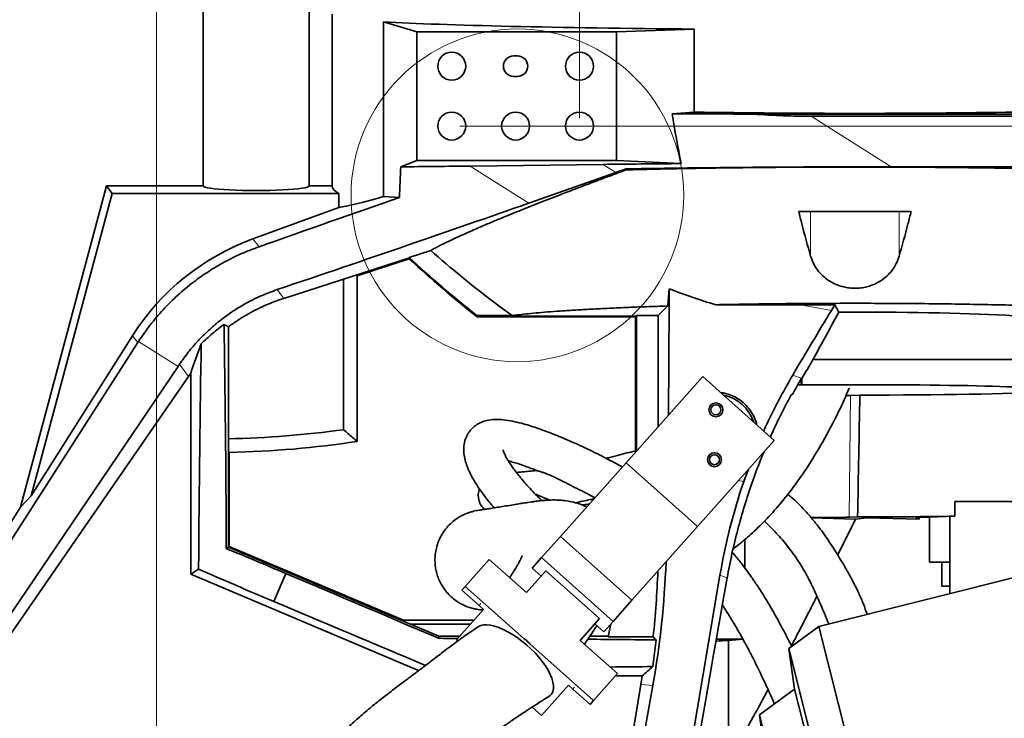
# Model space of a CAD drawing. Header units: millimetres. Extents: x 0 to 11920, y 0 to 8400.
# Tile 29 of 120: x 2690 to 3183, y 5412 to 5762. Entities that reach past the tile are written whole.
import ezdxf

# ---------------------------------------------------------------- set-up
doc = ezdxf.new("R2010")
doc.units = ezdxf.units.MM
doc.header["$LTSCALE"] = 20
doc.styles.add('SLDTEXTSTYLE0', font='TXT', dxfattribs={"width": 0.605})
doc.dimstyles.new('SLDDIMSTYLE1', dxfattribs={"dimtxt": 70, "dimasz": 70, "dimexe": 0, "dimexo": 0.0625, "dimgap": -17.5, "dimtad": 1, "dimdec": 1, "dimrnd": 1e-09, "dimzin": 12, "dimdsep": 46, "dimtxsty": 'SLDTEXTSTYLE0', "dimsah": 1, "dimcen": 0.09, "dimadec": 0, "dimazin": 3, "dimtfac": 1, "dimtmove": 0, "dimatfit": 0, "dimfxl": 1, "dimfrac": 2, "dimtolj": 1, "dimarcsym": 0})
doc.dimstyles.new('SLDDIMSTYLE7', dxfattribs={"dimtxt": 70, "dimasz": 70, "dimexe": 0, "dimexo": 0.0625, "dimgap": 17.5, "dimtad": 1, "dimdec": 1, "dimrnd": 1e-09, "dimzin": 12, "dimdsep": 46, "dimtxsty": 'SLDTEXTSTYLE0', "dimsah": 1, "dimcen": 0.09, "dimadec": 0, "dimazin": 3, "dimtfac": 1, "dimtofl": 0, "dimtmove": 0, "dimatfit": 3, "dimfxl": 1, "dimfrac": 2, "dimtolj": 1, "dimtzin": 12, "dimarcsym": 0})

# ---------------------------------------------------------------- blocks, each defined once
blk = doc.blocks.new('_D_22')
at = {"color": 7, "linetype": 'Continuous', "lineweight": 0}
for p, q in [((2758.05, 5217.64), (2758.05, 6191.72)), ((3108.05, 6097.64), (3108.05, 6191.72)), ((2758.05, 6161.72), (2462.4, 6161.72)), ((2758.05, 6161.72), (3108.05, 6161.72))]:
    blk.add_line(p, q, dxfattribs=at)
at = {"color": 7, "linetype": 'Continuous', "lineweight": 18}
for points in [[(2758.05, 6161.72), (2828.05, 6151.72), (2828.05, 6171.72)], [(3108.05, 6161.72), (3038.05, 6171.72), (3038.05, 6151.72)]]:
    blk.add_solid(points, dxfattribs=at)
at = {"color": 7, "linetype": 'Continuous', "lineweight": 18, "insert": (2462.4, 6251.96), "char_height": 70, "attachment_point": 1, "style": 'SLDTEXTSTYLE0'}
blk.add_mtext('350', dxfattribs=at)
blk = doc.blocks.new('_D_23')
at = {"color": 7, "linetype": 'Continuous', "lineweight": 0}
for p, q in [((2753.16, 6043.64), (2288.66, 6043.64)), ((2318.66, 5213.64), (2318.66, 6043.64)), ((2754.05, 5213.64), (2288.66, 5213.64))]:
    blk.add_line(p, q, dxfattribs=at)
at = {"color": 7, "linetype": 'Continuous', "lineweight": 18}
for points in [[(2318.66, 6043.64), (2308.66, 5973.64), (2328.66, 5973.64)], [(2318.66, 5213.64), (2328.66, 5283.64), (2308.66, 5283.64)]]:
    blk.add_solid(points, dxfattribs=at)
at = {"color": 7, "linetype": 'Continuous', "lineweight": 18, "insert": (2228.43, 5548.43), "char_height": 70, "attachment_point": 1, "rotation": 90, "style": 'SLDTEXTSTYLE0'}
blk.add_mtext('830', dxfattribs=at)
blk = doc.blocks.new('_D_31')
at = {"color": 7, "linetype": 'Continuous', "lineweight": 0}
for p, q in [((3467.39, 6043.64), (4537.73, 6043.64)), ((4507.73, 3672.64), (4507.73, 6043.64)), ((2972.47, 3672.64), (4537.73, 3672.64))]:
    blk.add_line(p, q, dxfattribs=at)
at = {"color": 7, "linetype": 'Continuous', "lineweight": 18}
for points in [[(4507.73, 6043.64), (4497.73, 5973.64), (4517.73, 5973.64)], [(4507.73, 3672.64), (4517.73, 3742.64), (4497.73, 3742.64)]]:
    blk.add_solid(points, dxfattribs=at)
at = {"color": 7, "linetype": 'Continuous', "lineweight": 18, "insert": (4417.5, 4751.19), "char_height": 70, "attachment_point": 1, "rotation": 90, "style": 'SLDTEXTSTYLE0'}
blk.add_mtext('2371', dxfattribs=at)
blk = doc.blocks.new('_D_32')
at = {"color": 7, "linetype": 'Continuous', "lineweight": 0}
for p, q in [((4331.41, 5708.24), (4331.41, 5828.24)), ((2910.05, 5708.24), (4361.41, 5708.24)), ((4331.41, 5213.64), (4331.41, 5708.24)), ((4202.49, 5316.56), (4202.49, 5605.31)), ((4202.49, 5605.31), (4309.92, 5605.31)), ((4309.92, 5605.31), (4309.92, 5316.56)), ((4309.92, 5316.56), (4202.49, 5316.56)), ((2762.05, 5213.64), (4361.41, 5213.64)), ((4331.41, 5213.64), (4331.41, 5093.64))]:
    blk.add_line(p, q, dxfattribs=at)
at = {"color": 7, "linetype": 'Continuous', "lineweight": 18}
for points in [[(4331.41, 5708.24), (4341.41, 5778.24), (4321.41, 5778.24)], [(4331.41, 5213.64), (4321.41, 5143.64), (4341.41, 5143.64)]]:
    blk.add_solid(points, dxfattribs=at)
at = {"color": 7, "linetype": 'Continuous', "lineweight": 18, "insert": (4219.69, 5340.62), "char_height": 70, "attachment_point": 1, "rotation": 90, "style": 'SLDTEXTSTYLE0'}
blk.add_mtext('494,6', dxfattribs=at)
blk = doc.blocks.new('_D_37')
at = {"color": 7, "linetype": 'Continuous', "lineweight": 0}
for p, q in [((3108.05, 6097.64), (3108.05, 6243.23)), ((3381.55, 5524.13), (3381.55, 6243.23)), ((3108.05, 6213.23), (3381.55, 6213.23)), ((3381.55, 6213.23), (3730.06, 6213.23))]:
    blk.add_line(p, q, dxfattribs=at)
at = {"color": 7, "linetype": 'Continuous', "lineweight": 18}
for points in [[(3108.05, 6213.23), (3178.05, 6203.23), (3178.05, 6223.23)], [(3381.55, 6213.23), (3311.55, 6223.23), (3311.55, 6203.23)]]:
    blk.add_solid(points, dxfattribs=at)
at = {"color": 7, "linetype": 'Continuous', "lineweight": 18, "insert": (3489.43, 6303.46), "char_height": 70, "attachment_point": 1, "style": 'SLDTEXTSTYLE0'}
blk.add_mtext('273,5', dxfattribs=at)
blk = doc.blocks.new('_D_44')
at = {"color": 7, "linetype": 'Continuous', "lineweight": 0}
for p, q in [((2753.89, 6445.12), (2753.89, 6552.55)), ((2753.89, 6552.55), (2962.43, 6552.55)), ((2962.43, 6552.55), (2962.43, 6445.12)), ((2970.05, 5712.24), (2970.05, 6453.64)), ((3108.05, 6097.64), (3108.05, 6453.64)), ((2962.43, 6445.12), (2753.89, 6445.12)), ((2970.05, 6423.64), (2719.13, 6423.64)), ((2970.05, 6423.64), (3108.05, 6423.64)), ((3108.05, 6423.64), (3228.05, 6423.64))]:
    blk.add_line(p, q, dxfattribs=at)
at = {"color": 7, "linetype": 'Continuous', "lineweight": 18}
for points in [[(2970.05, 6423.64), (2900.05, 6433.64), (2900.05, 6413.64)], [(3108.05, 6423.64), (3178.05, 6413.64), (3178.05, 6433.64)]]:
    blk.add_solid(points, dxfattribs=at)
at = {"color": 7, "linetype": 'Continuous', "lineweight": 18, "insert": (2777.95, 6535.36), "char_height": 70, "attachment_point": 1, "style": 'SLDTEXTSTYLE0'}
blk.add_mtext('138', dxfattribs=at)
blk = doc.blocks.new('_D_45')
at = {"color": 7, "linetype": 'Continuous', "lineweight": 0}
for p, q in [((3072.78, 6585.12), (3072.78, 6692.55)), ((3072.78, 6692.55), (3281.32, 6692.55)), ((3281.32, 6692.55), (3281.32, 6585.12)), ((3108.05, 6097.64), (3108.05, 6593.64)), ((3246.05, 5712.24), (3246.05, 6593.64)), ((3281.32, 6585.12), (3072.78, 6585.12)), ((3108.05, 6563.64), (2988.05, 6563.64)), ((3246.05, 6563.64), (3108.05, 6563.64)), ((3246.05, 6563.64), (3366.05, 6563.64))]:
    blk.add_line(p, q, dxfattribs=at)
at = {"color": 7, "linetype": 'Continuous', "lineweight": 18}
for points in [[(3108.05, 6563.64), (3038.05, 6573.64), (3038.05, 6553.64)], [(3246.05, 6563.64), (3316.05, 6553.64), (3316.05, 6573.64)]]:
    blk.add_solid(points, dxfattribs=at)
at = {"color": 7, "linetype": 'Continuous', "lineweight": 18, "insert": (3096.84, 6675.36), "char_height": 70, "attachment_point": 1, "style": 'SLDTEXTSTYLE0'}
blk.add_mtext('138', dxfattribs=at)

msp = doc.modelspace()

# ---------------------------------------------------------------- linework, layer by layer
at = {"color": 7, "linetype": 'Continuous', "lineweight": 35}
for p, q in [((2781.547743, 5773.435074), (2781.547743, 5678.235074)), ((2834.547743, 5678.235074), (2834.547743, 5773.435074)), ((2846.047743, 5764.235074), (2846.047743, 5678.235074)), ((2871.84458, 5760.384091), (2888.610299, 5755.366003)), ((2871.84458, 5672.924316), (2871.84458, 5760.384091)), ((2988.54878, 5755.366003), (2888.610299, 5755.366003)), ((2888.610299, 5755.366003), (2888.610299, 5691.06047)), ((2988.54878, 5755.366003), (3027.534674, 5756.823973)), ((2988.54878, 5691.06047), (2988.54878, 5755.366003)), ((3027.534674, 5756.823973), (3027.534674, 5715.266334)), ((2939.047743, 5743.335074), (2937.047743, 5743.335074)), ((2937.047743, 5733.135074), (2939.047743, 5733.135074)), ((3027.534674, 5715.266334), (3016.553599, 5714.444444)), ((3057.319853, 5714.235074), (3202.339234, 5714.235074)), ((3086.189174, 5713.155096), (3200.060025, 5713.155096)), ((2880.476973, 5687.814083), (2888.610299, 5691.06047)), ((2888.610299, 5691.06047), (2988.54878, 5691.06047)), ((2915.299674, 5688.220672), (2981.912222, 5689.043124)), ((2988.54878, 5691.06047), (3021.070568, 5689.438542)), ((2988.301562, 5684.997486), (2944.637103, 5669.644633)), ((2993.547285, 5686.304871), (2993.468302, 5686.80798)), ((3194.917043, 5687.84832), (3126.156558, 5687.84832)), ((2733.047743, 5678.235074), (2689.921432, 5517.285492)), ((2735.90087, 5674.516806), (2695.306216, 5523.015493)), ((2735.90087, 5674.516806), (2733.047743, 5678.235074)), ((2781.547743, 5678.235074), (2733.047743, 5678.235074)), ((2849.517764, 5674.516806), (2735.90087, 5674.516806)), ((2846.047743, 5678.235074), (2834.547743, 5678.235074)), ((2849.517764, 5667.431571), (2849.517764, 5674.516806)), ((2871.84458, 5672.924316), (2879.826198, 5672.439095)), ((2849.517764, 5667.431571), (2806.378938, 5651.730322)), ((3136.249371, 5665.526866), (3079.846114, 5665.526866)), ((2884.675344, 5642.431718), (2895.497849, 5645.915626)), ((2884.896194, 5642.227531), (2821.863025, 5621.936316)), ((2858.659627, 5633.304719), (2884.782927, 5641.714157)), ((2884.782927, 5641.714157), (2884.898256, 5642.235295)), ((2851.820412, 5556.173078), (2851.820412, 5631.579997)), ((2858.659627, 5633.304719), (2857.978326, 5633.562311)), ((2858.659627, 5633.304719), (2858.659627, 5550.245879)), ((3014.343107, 5618.121625), (3014.971507, 5626.739624)), ((3009.549178, 5613.327696), (3014.343107, 5618.121625)), ((3097.961331, 5618.755667), (3080.818558, 5618.753804)), ((3097.961331, 5618.755667), (3096.247034, 5615.89898)), ((3100.055158, 5615.05484), (3097.961331, 5618.755667)), ((2918.589594, 5613.327696), (2918.919251, 5613.065657)), ((2918.589594, 5613.327696), (2936.308434, 5613.327696)), ((2918.760926, 5612.611687), (2918.919445, 5613.065657)), ((2918.760926, 5612.611687), (2998.093773, 5612.611687)), ((2998.547743, 5613.065657), (2918.919251, 5613.065657)), ((2998.093773, 5612.611687), (2998.547743, 5613.065657)), ((2998.093773, 5612.611687), (2998.093773, 5545.414255)), ((2998.547743, 5613.327696), (3009.549178, 5613.327696)), ((2998.547743, 5613.327696), (2998.547743, 5545.406078)), ((3009.549178, 5613.327696), (3009.549178, 5557.766722)), ((2794.105275, 5607.663419), (2794.105275, 5497.294306)), ((2656.166569, 5455.685735), (2748.759581, 5599.854497)), ((2746.07306, 5603.192359), (2695.306216, 5523.015493)), ((3087.016112, 5591.235074), (3202.547743, 5591.235074)), ((2768.901905, 5587.88263), (2672.464297, 5445.366246)), ((2673.988594, 5437.891521), (2774.113494, 5582.817368)), ((2775.276636, 5584.463687), (2775.276636, 5483.725108)), ((3031.779103, 5582.743115), (2993.3991, 5539.62133)), ((3067.634294, 5550.830653), (3031.779103, 5582.743115)), ((3081.397569, 5581.735074), (3081.182311, 5581.735074)), ((3081.182311, 5578.701415), (3081.182311, 5581.735074)), ((3081.456409, 5581.8348), (3081.397569, 5581.735074)), ((3081.397569, 5578.609202), (3081.397569, 5581.735074)), ((3081.182311, 5578.701415), (3079.432357, 5578.674959)), ((3081.397569, 5578.609202), (3081.182311, 5578.701415)), ((3110.531889, 5573.486322), (3105.839288, 5573.310891)), ((3067.634294, 5550.830653), (3029.254292, 5507.708868)), ((2794.105275, 5545.425349), (2794.559245, 5544.752814)), ((2794.559245, 5497.595292), (2794.559245, 5544.752814)), ((2993.3991, 5539.62133), (2960.491052, 5502.64755)), ((3029.254292, 5507.708868), (2993.3991, 5539.62133)), ((3054.511794, 5536.086891), (3052.334148, 5530.208537)), ((2689.921432, 5517.285492), (2695.306216, 5523.015493)), ((2592.632187, 5363.635074), (2689.921432, 5517.285492)), ((3158.132534, 5520.235074), (3189.648069, 5520.235074)), ((3158.132534, 5520.235074), (3158.132534, 5512.818507)), ((3086.248303, 5511.954534), (3108.394017, 5511.374628)), ((3108.394017, 5511.374628), (3099.441641, 5493.405652)), ((3105.181763, 5512.328109), (3109.399309, 5512.48578)), ((3108.394017, 5511.374628), (3113.955275, 5511.98592)), ((3113.955275, 5511.98592), (3140.311121, 5511.427046)), ((3138.714007, 5511.824954), (3140.311121, 5511.427046)), ((3140.311121, 5511.427046), (3140.311121, 5512.172291)), ((3158.132534, 5512.818507), (3145.235285, 5512.40145)), ((3145.492529, 5512.409768), (3145.492529, 5489.735074)), ((3155.664768, 5474.104659), (3155.664768, 5512.738707)), ((3029.254292, 5507.708868), (2996.346244, 5470.735088)), ((3301.096719, 5510.634383), (3090.055332, 5457.624824)), ((2960.491052, 5502.64755), (2951.088753, 5492.083613)), ((2996.346244, 5470.735088), (2960.491052, 5502.64755)), ((3052.969532, 5486.802482), (3052.969532, 5501.273339)), ((2793.075052, 5496.611259), (2794.105275, 5497.294306)), ((2794.559245, 5497.595292), (2794.105275, 5497.294306)), ((2794.105275, 5497.294306), (2899.638158, 5452.692606)), ((2881.815242, 5460.71801), (2794.559245, 5497.595292)), ((2924.873124, 5491.207265), (2912.822077, 5477.667332)), ((2943.547703, 5474.586191), (2924.873124, 5491.207265)), ((2951.088753, 5492.083613), (2946.387603, 5486.801644)), ((2986.943945, 5460.171151), (2951.088753, 5492.083613)), ((2779.20753, 5486.331326), (2775.276636, 5483.725108)), ((2950.869502, 5482.812586), (2946.387603, 5486.801644)), ((3155.664768, 5489.735074), (3145.492529, 5489.735074)), ((3151.639969, 5489.735074), (3151.639969, 5477.735074)), ((2775.276636, 5483.725108), (2889.449599, 5435.471823)), ((2822.846285, 5484.162607), (2816.914696, 5470.127769)), ((2943.547703, 5474.586191), (2953.264977, 5485.504017)), ((2980.15637, 5461.569671), (2953.264977, 5485.504017)), ((3040.440277, 5483.26613), (3024.346214, 5388.094783)), ((2911.136228, 5475.7732), (2912.822077, 5477.667332)), ((2912.822077, 5477.667332), (2942.26492, 5451.462101)), ((3155.664768, 5477.735074), (3151.639969, 5477.735074)), ((2911.136228, 5475.7732), (2919.726535, 5468.127506)), ((2919.726535, 5468.127506), (2921.967484, 5466.132977)), ((2996.346244, 5470.735088), (2986.943945, 5460.171151)), ((2921.967484, 5466.132977), (2908.480695, 5450.979918)), ((2980.15637, 5461.569671), (2970.439097, 5450.651845)), ((2881.72325, 5460.26404), (2881.815242, 5460.71801)), ((2917.147961, 5460.71801), (2881.815242, 5460.71801)), ((2915.345275, 5458.692606), (2885.44145, 5458.692606)), ((2982.242795, 5454.889182), (2977.760896, 5458.87824)), ((2986.943945, 5460.171151), (2982.242795, 5454.889182)), ((2985.781751, 5458.86537), (2984.463653, 5452.430567)), ((2985.746362, 5458.692606), (2985.627984, 5458.692606)), ((3090.055332, 5457.624824), (3074.956996, 5446.614967)), ((3177.268929, 5110.410498), (3090.055332, 5457.624824)), ((2899.638158, 5452.692606), (2899.43064, 5451.668534)), ((2899.638158, 5452.692606), (2910.005051, 5452.692606)), ((2975.243688, 5452.692606), (2984.517329, 5452.692606)), ((2984.463653, 5452.430567), (3006.997318, 5452.430567)), ((2908.480695, 5450.979918), (2909.143341, 5450.390139)), ((2942.26492, 5451.462101), (2945.205782, 5448.844624)), ((2945.205782, 5448.844624), (2977.062628, 5420.490838)), ((2989.113676, 5434.030771), (2970.439097, 5450.651845)), ((3006.769914, 5437.508113), (3008.402385, 5450.869559)), ((3038.60085, 5451.235074), (3051.954794, 5451.235074)), ((3044.731162, 5450.658991), (3051.993489, 5451.166822)), ((3044.731162, 5390.069592), (3044.731162, 5450.658991)), ((3074.956996, 5446.614967), (3077.855297, 5426.250204)), ((3158.760006, 5112.978854), (3074.956996, 5446.614967)), ((2989.113676, 5434.030771), (2977.062628, 5420.490838)), ((2988.075177, 5432.863967), (3001.390737, 5432.863967)), ((2951.058735, 5413.08387), (2964.545524, 5428.236928)), ((2966.786474, 5426.242399), (2964.545524, 5428.236928)), ((3000.713466, 5428.555825), (2980.860643, 5306.146002)), ((3000.443398, 5392.517665), (3006.77403, 5428.067554)), ((2966.786474, 5426.242399), (2975.37678, 5418.596705)), ((3077.855297, 5426.250204), (3060.243206, 5413.407291)), ((3151.690968, 5132.296008), (3077.855297, 5426.250204)), ((2946.368738, 5417.258142), (2951.058735, 5413.08387)), ((2977.062628, 5420.490838), (2975.37678, 5418.596705)), ((3060.243206, 5413.407291), (3065.11363, 5379.185504)), ((3130.100453, 5135.291976), (3060.243206, 5413.407291))]:
    msp.add_line(p, q, dxfattribs=at)
at = {"color": 8, "linetype": 'Continuous', "lineweight": 18}
for p, q in [((3086.189174, 5713.155096), (3126.156558, 5687.84832)), ((2988.301562, 5684.997486), (2981.912222, 5689.043124)), ((2915.299674, 5688.220672), (2944.637103, 5669.644633)), ((3085.831449, 5643.15307), (3085.831449, 5665.526866)), ((3130.264037, 5643.15307), (3130.264037, 5665.526866)), ((2806.378938, 5651.730322), (2809.524442, 5647.822199)), ((2818.600537, 5626.328888), (2821.863025, 5621.936316)), ((3080.818558, 5618.753804), (3096.247034, 5615.89898)), ((2748.759581, 5599.854497), (2746.07306, 5603.192359)), ((2768.901905, 5587.88263), (2749.118154, 5600.409418)), ((2774.113494, 5582.817368), (2769.592859, 5588.903895)), ((3076.943399, 5583.543871), (3081.456409, 5581.8348)), ((3105.839288, 5573.310891), (3105.181763, 5512.328109)), ((3052.334148, 5530.208537), (3049.711724, 5530.69378)), ((3074.773894, 5523.508121), (3074.782968, 5524.34977)), ((3138.714007, 5511.824954), (3138.714007, 5511.989185)), ((3044.03701, 5481.904053), (3040.440277, 5483.26613)), ((2919.726535, 5468.127506), (2920.569459, 5469.074572)), ((2967.629398, 5427.189466), (2966.786474, 5426.242399)), ((3006.77403, 5428.067554), (3000.713466, 5428.555825))]:
    msp.add_line(p, q, dxfattribs=at)
at = {"color": 7, "linetype": 'Continuous', "lineweight": 35, "flags": 128}
msp.add_lwpolyline([(2954.872593, 5422.691042), (2955.278913, 5422.999323), (2956.111169, 5423.934403), (2956.675894, 5425.095834), (2956.96516, 5426.46731), (2956.974906, 5428.029581), (2956.704997, 5429.760715), (2956.15922, 5431.636411), (2955.345237, 5433.630338), (2954.274475, 5435.714505), (2952.961965, 5437.859657), (2951.426131, 5440.035678), (2949.688534, 5442.212024), (2947.773566, 5444.358142), (2945.708107, 5446.443906), (2943.521154, 5448.440036), (2941.243406, 5450.318512), (2938.906837, 5452.052963), (2936.544248, 5453.619041), (2934.188804, 5454.994762), (2931.873571, 5456.160815), (2929.63105, 5457.10083), (2927.49272, 5457.801611), (2925.488599, 5458.253322), (2923.64682, 5458.44962), (2921.993239, 5458.387751), (2920.551067, 5458.068583), (2919.34055, 5457.496596), (2919.233607, 5457.426235)], dxfattribs=at)
at = {"color": 7, "linetype": 'Continuous', "lineweight": 18}
msp.add_circle((2938.941873, 5673.54444), 83.330639, dxfattribs=at)
at = {"color": 7, "linetype": 'Continuous', "lineweight": 35}
for centre, radius in [((2906.047743, 5738.235074), 7), ((2970.047743, 5738.235074), 7), ((2906.047743, 5708.235074), 7), ((2938.047743, 5708.235074), 7), ((2970.047743, 5708.235074), 7), ((3038.41209, 5566.129763), 3.5), ((3038.41209, 5566.129763), 2.5), ((3037.683396, 5541.140385), 3.5), ((3037.683396, 5541.140385), 2.5)]:
    msp.add_circle(centre, radius, dxfattribs=at)
for centre, radius, start, end in [((2937.047743, 5738.235074), 5.1, 90, 270), ((2939.047743, 5738.235074), 5.1, 270, 90), ((3292.10445, 6082.887758), 600, 227.230665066, 231.499258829), ((3292.10445, 6082.887758), 600.45397, 227.284695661, 231.55458551), ((3038.047743, 5553.635074), 20.262039, 18.48910979, 78.17033236), ((2783.047743, 6055.835074), 504.372669, 271.25621532, 277.83685804), ((2783.047743, 6055.835074), 511.211885, 271.29029909, 278.50566132)]:
    msp.add_arc(centre, radius, start, end, dxfattribs=at)
for centre, major_axis, ratio, start_param, end_param in [((3108.047743, 5763.352709), (262, 0), 0.0261859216, 3.5890762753, 4.4000326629), ((3111.255804, 5697.283264), (-45.848029, 175.494907), 0.4937278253, 1.3453816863, 1.4868660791), ((3072.958559, 5721.532532), (261.956732, -0.324808), 0.0279813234, 4.4954024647, 4.6526885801), ((3108.047743, 5728.332766), (262, 0), 0.0524077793, 4.4000326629, 5.0247452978), ((2770.419682, 5913.095817), (407.638889, -167.02207), 0.2696226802, 5.5971883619, 5.7011726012), ((3130.748415, 5684.940822), (261.814196, -0.144228), 0.0186650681, 2.0030565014, 2.1754639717), ((2914.531062, 5398.975991), (-1.85069, 533.205909), 0.0737545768, 0.9980811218, 1.0320205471), ((2436.897627, 5701.406644), (841.545631, -0.463591), 0.0186650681, 5.2675845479, 5.3170566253), ((3089.449572, 5711.090658), (173.668179, 55.64717), 0.0402101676, 2.1434228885, 2.1795572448), ((3137.744137, 5680.511231), (261.956732, -0.324808), 0.0279813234, 1.6150801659, 2.1541080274), ((2808.047743, 5678.235074), (26.5, 0), 0.0874886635, 3.1415926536, 6.2831853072), ((3108.047743, 5678.235074), (262, 0), 0.0874886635, 3.1415926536, 3.3045263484), ((2642.403794, 5571.283081), (534.378305, 194.140823), 0.0276329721, 1.1003937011, 1.2426993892), ((2619.5185, 5585.773722), (558.219148, 178.865904), 0.0402101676, 5.064140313, 5.3211498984), ((3108.047743, 5763.108169), (261.981275, 95.469791), 0.032810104, 3.2925704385, 3.5771203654), ((2847.493235, 5538.91553), (-75.291461, 93.5457), 0.9993200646, 5.9547597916, 6.6116108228), ((2997.157796, 5638.17223), (-0.170354, 345.787249), 0.0515283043, 4.4944979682, 4.6792950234), ((3198.393833, 5600.936314), (1871.151044, -0.917114), 0.0095102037, 1.6336782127, 1.6564508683), ((3117.08322, 5615.981707), (187.285421, 311.058385), 0.0490669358, 1.6005963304, 1.7047568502), ((3108.047743, 5609.370079), (108.673785, 0), 0.0524523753, 6.2419460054, 7.9275946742), ((2948.847429, 5399.261948), (254.772391, -234.19938), 0.2081387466, 2.3990423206, 2.4094437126), ((2787.449487, 5421.561649), (0.278081, 282.892345), 0.0203545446, 4.9809177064, 5.4361596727), ((2850.179544, 5535.577932), (120.303864, 0.759774), 0.9934081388, 2.5618694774, 2.5673867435), ((2823.063192, 5568.616267), (34.270451, 107.15365), 0.4474954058, 1.4269983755, 1.5660206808), ((2784.710036, 5415.079787), (0.278081, 282.892345), 0.0203545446, 0.8623502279, 1.316206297), ((3108.047743, 5616.862893), (94.404655, 157.547574), 0.0269376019, 1.7503080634, 1.8111137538), ((2702.817716, 5533.029851), (256.031835, 370.506005), 0.0523654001, 4.897056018, 4.8998418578), ((2853.154619, 5528.101548), (-57.32831, 77.186118), 0.9984718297, 0.3059332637, 0.326927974), ((3331.658898, 5430.032756), (50.746037, 295.990291), 0.9714239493, 1.2057951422, 1.2175746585), ((3331.658898, 5430.032756), (50.746037, 295.990291), 0.9714239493, 1.2175746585, 1.2360439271), ((3108.047743, 5576.235074), (94.5, 0), 0.0261859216, 0, 1.8566873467), ((3108.047743, 5576.235074), (105, 0), 0.0261859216, 4.7360497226, 5.8421254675), ((3176.923812, 5488.630717), (446.098575, 137.551062), 0.2404062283, 1.7226395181, 1.7240840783), ((3089.456248, 5573.61118), (20.001163, 0.000087), 0.0261785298, 5.4959542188, 5.6722369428), ((3108.047743, 1429.291723), (86.027039, 6992.460502), 0.0086096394, 0.9365372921, 0.9473256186), ((3335.812683, 5428.459723), (-161.074608, 256.699982), 0.9841060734, 0.6736038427, 0.8349280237), ((3088.798722, 5512.628398), (20.001163, 0.000087), 0.0261785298, 4.5766573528, 5.6722369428), ((3108.047743, 5515.235074), (105, 0), 0.0261859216, 4.7252613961, 5.209624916), ((3168.549664, 5511.90707), (30, 0), 0.0261859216, 2.4609142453, 3.2463124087), ((2813.02359, 5482.072994), (101.322524, -42.822263), 0.0524077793, 1.4958685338, 1.7910689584), ((2811.567847, 5478.628534), (101.322524, -42.822263), 0.0524077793, 4.4095428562, 4.7873167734), ((2561.796359, 5500.121994), (373.326347, 258.733879), 0.9844228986, 5.508757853, 5.6470552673), ((2827.368039, 5439.597054), (690.835389, -291.969973), 0.0524077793, 1.4884653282, 1.5994857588), ((2558.931622, 5500.352792), (449.166203, -36.1872), 0.9986206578, 6.2569923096, 6.3302069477), ((3108.047743, 5803.86657), (104.86083, 568.261586), 0.0095102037, 2.1748929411, 2.6124076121), ((2852.026853, 5497.942715), (690.835389, -291.969973), 0.0524077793, 4.6836995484, 4.793800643), ((2815.914166, 5412.495839), (814.401034, 0.803622), 0.0482533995, 1.4561282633, 1.4680185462), ((2506.810222, 5504.551968), (646.563005, -428.157266), 0.366747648, 0.9551155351, 0.9583237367), ((2815.914166, 5412.495839), (814.401034, 0.803622), 0.0482533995, 1.3321352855, 1.3751109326), ((3108.047743, 5444.801807), (105, 0), 0.0699268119, 2.2180716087, 2.2955821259), ((2842.684813, 5475.838346), (814.401034, 0.803622), 0.0482533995, 4.8885552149, 4.9152095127), ((2618.575566, 5495.547561), (598.408928, 343.123853), 0.3943884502, 5.1637976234, 5.1750683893), ((2555.891971, 5500.597683), (449.166203, -36.1872), 0.9986206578, 6.202904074, 6.2125952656)]:
    msp.add_ellipse(centre, major_axis=major_axis, ratio=ratio, start_param=start_param, end_param=end_param, dxfattribs=at)
for points, knots in [([(2895.497849, 5645.915626), (2896.414328, 5646.419289), (2898.247289, 5647.426616), (2901.560701, 5649.111155), (2905.284126, 5650.92087), (2910.018403, 5653.129501), (2915.964307, 5655.794182), (2923.35087, 5658.979332), (2931.593013, 5662.421767), (2940.694097, 5666.119065), (2950.637873, 5670.062919), (2960.144885, 5673.754922), (2968.938214, 5677.116137), (2976.830088, 5680.096927), (2985.006917, 5683.153772), (2990.700494, 5685.254504), (2993.547285, 5686.304871)], [0, 0, 0, 0, 0.06027558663, 0.12055131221, 0.1812253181, 0.24189947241, 0.32732367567, 0.41281645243, 0.49824264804, 0.58618501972, 0.67419942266, 0.76214369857, 0.82143703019, 0.880730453, 0.94036518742, 1, 1, 1, 1]), ([(2993.547285, 5686.304871), (2996.547971, 5686.38162), (3002.55399, 5686.535237), (3011.790439, 5686.742312), (3021.188225, 5686.931998), (3030.802114, 5687.103079), (3040.60631, 5687.255073), (3050.600151, 5687.387276), (3060.715672, 5687.498508), (3070.992973, 5687.58888), (3081.406044, 5687.657599), (3091.950968, 5687.704066), (3102.554273, 5687.727621), (3113.262437, 5687.728013), (3124.04502, 5687.704593), (3134.895762, 5687.656714), (3145.730577, 5687.584375), (3156.142897, 5687.490898), (3166.108747, 5687.37951), (3175.628756, 5687.252494), (3185.080965, 5687.10733), (3191.29336, 5686.994324), (3194.401884, 5686.937779)], [0, 0, 0, 0, 0.0484360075, 0.0969470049, 0.1456854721, 0.1945003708, 0.2441881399, 0.2939569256, 0.3439715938, 0.3940689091, 0.4450696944, 0.4961581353, 0.5475127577, 0.5989568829, 0.6514274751, 0.7039935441, 0.7568497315, 0.8098035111, 0.8571757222, 0.9046181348, 0.9522733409, 1, 1, 1, 1]), ([(3085.831449, 5643.15307), (3084.361794, 5648.459069), (3082.332953, 5655.783936), (3080.383437, 5663.421744), (3079.846114, 5665.526866)], [0, 0, 0, 0, 0.7243814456, 1, 1, 1, 1]), ([(3136.249371, 5665.526866), (3135.712049, 5663.421744), (3133.762533, 5655.783936), (3131.733692, 5648.459069), (3130.264037, 5643.15307)], [0, 0, 0, 0, 0.2756185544, 1, 1, 1, 1]), ([(2749.118154, 5600.409418), (2751.022574, 5603.185378), (2754.831485, 5608.737399), (2761.444627, 5616.448024), (2768.68918, 5623.641235), (2776.343136, 5630.010155), (2784.204827, 5635.53464), (2792.248226, 5640.287844), (2800.67264, 5644.472719), (2806.57383, 5646.705701), (2809.524442, 5647.822199)], [0, 0, 0, 0, 0.1274254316, 0.2548555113, 0.3861416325, 0.5174332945, 0.6366863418, 0.7559423, 0.8779704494, 1, 1, 1, 1]), ([(2895.497849, 5645.915626), (2900.638064, 5641.488049), (2910.925739, 5632.626656), (2924.63188, 5621.871374), (2933.211343, 5615.593823), (2936.308434, 5613.327696)], [0, 0, 0, 0, 0.3895410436, 0.7796310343, 1, 1, 1, 1]), ([(3130.264037, 5643.15307), (3129.821717, 5641.864171), (3128.92669, 5639.256106), (3126.721508, 5635.876453), (3124.068271, 5633.014777), (3121.338772, 5630.891254), (3118.378095, 5629.226166), (3115.517499, 5628.091644), (3112.563568, 5627.342248), (3109.667283, 5626.969852), (3106.690141, 5626.953393), (3103.815687, 5627.291691), (3101.078615, 5627.950051), (3098.267479, 5628.975639), (3095.421959, 5630.46493), (3092.434567, 5632.638363), (3089.737992, 5635.409948), (3087.29323, 5638.992789), (3086.352926, 5641.668928), (3085.831449, 5643.15307)], [0, 0, 0, 0, 0.0824833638, 0.1669036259, 0.2295658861, 0.293696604, 0.3427578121, 0.3930833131, 0.4346244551, 0.4773263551, 0.518896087, 0.5617820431, 0.6018393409, 0.6428471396, 0.6978572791, 0.7544511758, 0.8286653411, 0.9049806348, 1, 1, 1, 1]), ([(2818.600537, 5626.328888), (2816.04148, 5625.395152), (2810.923332, 5623.527668), (2803.518803, 5619.873597), (2796.365023, 5615.592888), (2789.854314, 5610.864344), (2784.028746, 5605.86737), (2778.823692, 5600.661644), (2773.945853, 5595.038706), (2771.04385, 5590.948822), (2769.592859, 5588.903895)], [0, 0, 0, 0, 0.1307469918, 0.2614956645, 0.3960241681, 0.5305519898, 0.6465737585, 0.7625942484, 0.8812980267, 1, 1, 1, 1]), ([(3014.971507, 5626.739624), (3018.817322, 5625.282643), (3026.515952, 5622.366027), (3034.386828, 5619.952449), (3038.325845, 5618.744563)], [0, 0, 0, 0, 0.4995452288, 1, 1, 1, 1]), ([(2794.105275, 5607.663419), (2795.560612, 5608.707397), (2798.47588, 5610.798648), (2803.060813, 5613.616518), (2807.788905, 5616.194938), (2812.51406, 5618.425054), (2817.205662, 5620.360476), (2820.309212, 5621.410576), (2821.863025, 5621.936316)], [0, 0, 0, 0, 0.1713592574, 0.3432595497, 0.5146187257, 0.6865194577, 0.8430539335, 1, 1, 1, 1]), ([(3038.325845, 5618.744563), (3038.398377, 5618.746112), (3042.752921, 5618.839152), (3051.529552, 5619.006198), (3065.004459, 5619.20442), (3078.838516, 5619.349246), (3093.320698, 5619.441163), (3108.271236, 5619.472604), (3123.739424, 5619.438116), (3139.244854, 5619.334181), (3154.524125, 5619.161651), (3169.325255, 5618.924354), (3183.699348, 5618.623884), (3197.672473, 5618.257542), (3209.077479, 5617.891089), (3218.062389, 5617.559992), (3222.547388, 5617.373167), (3224.792322, 5617.279653)], [0, 0, 0, 0, 0.0011877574, 0.0713080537, 0.1414283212, 0.2132049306, 0.2849815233, 0.3623829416, 0.43978436, 0.5194356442, 0.5990869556, 0.6764707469, 0.753854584, 0.8334832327, 0.9131119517, 0.956508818, 1, 1, 1, 1]), ([(2936.308434, 5613.327696), (2937.052303, 5613.424107), (2939.146493, 5613.69553), (2943.053202, 5614.131965), (2948.181308, 5614.630988), (2953.926271, 5615.118582), (2960.284542, 5615.59242), (2967.250092, 5616.050169), (2975.033837, 5616.502714), (2983.680386, 5616.944791), (2993.29171, 5617.372626), (3003.475283, 5617.770242), (3010.7205, 5618.004497), (3014.343107, 5618.121625)], [0, 0, 0, 0, 0.0486312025, 0.1369099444, 0.2252643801, 0.3135430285, 0.4046988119, 0.4959380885, 0.5870937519, 0.689346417, 0.7915990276, 0.8957995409, 1, 1, 1, 1]), ([(3087.016112, 5591.235074), (3089.14496, 5595.141095), (3093.404597, 5602.956697), (3097.837632, 5611.020902), (3100.055158, 5615.05484)], [0, 0, 0, 0, 0.4997723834, 1, 1, 1, 1]), ([(2791.948295, 5608.892907), (2789.966224, 5607.40127), (2785.989861, 5604.408801), (2782.345944, 5600.906042), (2780.518387, 5599.14928)], [0, 0, 0, 0, 0.4984634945, 1, 1, 1, 1]), ([(3076.943399, 5583.543871), (3074.513107, 5579.277707), (3069.641871, 5570.726679), (3064.876265, 5561.308299), (3062.682171, 5556.170595), (3062.39366, 5555.495014)], [0, 0, 0, 0, 0.463725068, 0.9294826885, 1, 1, 1, 1]), ([(3047.024782, 5496.44828), (3047.979347, 5497.170725), (3050.98891, 5499.448461), (3056.409978, 5504.135548), (3063.393012, 5510.846724), (3070.874287, 5519.14879), (3078.308599, 5528.62431), (3085.443701, 5539.036028), (3092.776874, 5551.239987), (3099.462724, 5563.870435), (3103.485051, 5573.006326), (3105.217589, 5576.941433)], [0, 0, 0, 0, 0.0357527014, 0.1127215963, 0.2138732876, 0.3248999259, 0.4462623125, 0.5734261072, 0.7017332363, 0.8715274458, 1, 1, 1, 1]), ([(3040.843502, 5574.675461), (3041.510042, 5574.598109), (3043.362285, 5574.383155), (3046.272572, 5573.373286), (3049.706361, 5571.633837), (3052.77083, 5569.238835), (3055.350746, 5566.32378), (3057.238809, 5563.230134), (3058.389295, 5560.645773), (3058.710491, 5559.088214), (3058.790063, 5558.70235)], [0, 0, 0, 0, 0.0782173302, 0.2173572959, 0.3564999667, 0.5270168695, 0.6691190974, 0.8112322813, 0.9532352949, 1, 1, 1, 1]), ([(3076.129455, 5573.615667), (3074.240666, 5570.078302), (3070.54284, 5563.152937), (3067.287092, 5556.038026), (3065.694327, 5552.557297)], [0, 0, 0, 0, 0.5107838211, 1, 1, 1, 1]), ([(2989.292036, 5538.67845), (2986.862283, 5539.993068), (2981.972365, 5542.638758), (2974.749039, 5546.199857), (2967.933867, 5549.372703), (2961.831252, 5552.016884), (2956.476977, 5554.177354), (2952.112049, 5555.817998), (2948.358379, 5557.141872), (2944.809764, 5558.298574), (2940.809039, 5559.449127), (2936.408919, 5560.476852), (2931.909801, 5561.211714), (2927.542995, 5561.387605), (2923.803502, 5560.938681), (2920.746528, 5559.965983), (2918.052435, 5558.445727), (2915.920773, 5556.58168), (2914.136629, 5554.260783), (2912.773543, 5551.405348), (2912.008701, 5547.874157), (2912.064592, 5544.228368), (2912.686377, 5540.947811), (2913.581795, 5538.162339), (2914.460683, 5536.01661), (2915.270119, 5534.285982), (2916.173052, 5532.535376), (2917.348347, 5530.456867), (2918.989339, 5527.837426), (2921.204246, 5524.647615), (2923.904875, 5521.060204), (2926.169619, 5518.376904), (2927.323559, 5517.0097)], [0, 0, 0, 0, 0.0582672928, 0.1172639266, 0.1705599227, 0.217599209, 0.2581907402, 0.2927585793, 0.3159225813, 0.342206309, 0.3712816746, 0.402978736, 0.4369911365, 0.4696989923, 0.5006486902, 0.5293090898, 0.555252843, 0.5789399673, 0.6017052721, 0.6294308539, 0.6625585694, 0.6971706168, 0.7317763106, 0.7630022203, 0.785160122, 0.8044481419, 0.8218696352, 0.8465200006, 0.8804553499, 0.9157198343, 0.9570572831, 1, 1, 1, 1]), ([(2851.820412, 5556.173078), (2852.562854, 5555.526459), (2854.842569, 5553.540974), (2857.122326, 5551.572962), (2858.659627, 5550.245879)], [0, 0, 0, 0, 0.3256731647, 1, 1, 1, 1]), ([(2951.206755, 5520.628658), (2950.38309, 5521.429309), (2948.590142, 5523.172161), (2945.824461, 5526.050817), (2943.06767, 5529.07629), (2940.63686, 5531.93083), (2938.65207, 5534.412283), (2937.067355, 5536.532328), (2935.735092, 5538.437122), (2934.557472, 5540.250178), (2933.60174, 5541.874302), (2932.895147, 5543.220269), (2932.379375, 5544.326959), (2931.988329, 5545.305431), (2931.795879, 5546.001153), (2931.774488, 5546.037359), (2931.765828, 5546.052018)], [0, 0, 0, 0, 0.0693911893, 0.1510503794, 0.2508503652, 0.3397793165, 0.4169534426, 0.4931080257, 0.5613065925, 0.6347795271, 0.7069697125, 0.7638671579, 0.814923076, 0.885459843, 0.9536259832, 1, 1, 1, 1]), ([(2998.657444, 5545.529333), (2997.403375, 5545.285662), (2994.614818, 5544.743832), (2990.144979, 5543.578222), (2986.317418, 5542.477713), (2984.026329, 5541.940806), (2983.432328, 5541.801605)], [0, 0, 0, 0, 0.2441102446, 0.5428053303, 0.8814650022, 1, 1, 1, 1]), ([(2934.439666, 5540.481991), (2935.306602, 5540.260459), (2938.093994, 5539.548185), (2942.929586, 5537.916171), (2946.854337, 5536.405705), (2948.878418, 5535.626724)], [0, 0, 0, 0, 0.179395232, 0.5767957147, 1, 1, 1, 1]), ([(3062.530419, 5545.096203), (3061.946853, 5543.72856), (3059.785597, 5538.663455), (3056.492081, 5529.646132), (3052.652459, 5518.054112), (3049.292865, 5506.18468), (3046.360185, 5494.146484), (3044.811394, 5485.984823), (3044.03701, 5481.904053)], [0, 0, 0, 0, 0.0677316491, 0.2508460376, 0.4374878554, 0.6241277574, 0.8120666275, 1, 1, 1, 1]), ([(2948.523816, 5535.760282), (2948.116417, 5535.714197), (2946.756429, 5535.560357), (2944.529789, 5535.322757), (2941.946766, 5535.077891), (2939.916142, 5534.891857), (2938.804166, 5534.779174), (2938.4262, 5534.740873)], [0, 0, 0, 0, 0.11499627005, 0.38388259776, 0.63772383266, 0.87686047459, 1, 1, 1, 1]), ([(2969.093654, 5526.61132), (2968.70394, 5526.779002), (2966.676456, 5527.651368), (2963.415621, 5529.450649), (2959.21464, 5531.589367), (2955.975542, 5533.121219), (2953.361834, 5534.164389), (2951.643776, 5534.748235), (2950.244733, 5535.179596), (2949.295515, 5535.457351), (2948.993371, 5535.582682), (2948.879605, 5535.629873)], [0, 0, 0, 0, 0.05593066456, 0.29097874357, 0.47098030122, 0.65356653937, 0.7436188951, 0.83575303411, 0.89859737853, 0.9618187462, 1, 1, 1, 1]), ([(2989.304811, 5538.702407), (2989.416854, 5538.643108), (2990.107563, 5538.277552), (2990.860365, 5537.842242), (2991.491052, 5537.477546)], [0, 0, 0, 0, 0.1622150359, 1, 1, 1, 1]), ([(2920.027943, 5526.386847), (2919.867642, 5526.020047), (2919.342968, 5524.819489), (2919.28402, 5522.503574), (2919.82786, 5519.917724), (2921.012671, 5517.70725), (2921.993242, 5516.709766), (2922.444256, 5516.250973)], [0, 0, 0, 0, 0.1011916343, 0.3312062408, 0.5666383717, 0.8006749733, 1, 1, 1, 1]), ([(2969.061759, 5526.543536), (2970.731112, 5525.738314), (2973.669028, 5524.321193), (2976.552374, 5522.764292), (2977.797374, 5522.092037)], [0, 0, 0, 0, 0.5682098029, 1, 1, 1, 1]), ([(2973.65555, 5517.438499), (2973.370287, 5517.58465), (2972.07613, 5518.247696), (2969.536877, 5519.181373), (2966.090968, 5520.141441), (2962.542324, 5520.711199), (2959.329889, 5520.955755), (2956.376307, 5520.984006), (2953.387395, 5520.846961), (2950.479619, 5520.581675), (2947.894209, 5520.267518), (2945.881226, 5519.986374), (2944.19446, 5519.735546), (2942.324191, 5519.446416), (2940.163819, 5519.102711), (2937.304846, 5518.643804), (2934.028178, 5518.110617), (2930.583394, 5517.542879), (2927.587366, 5517.049417), (2925.055424, 5516.645374), (2922.947017, 5516.324849), (2921.364184, 5516.090011), (2920.355338, 5515.938862), (2919.278555, 5515.769918), (2917.855323, 5515.50707), (2916.203809, 5515.114988), (2914.432502, 5514.580757), (2912.416887, 5513.799566), (2910.187942, 5512.689758), (2907.784109, 5511.150769), (2905.268162, 5509.062699), (2902.790994, 5506.337003), (2900.652234, 5503.085179), (2899.075402, 5499.587991), (2898.106603, 5496.155149), (2897.659672, 5492.966459), (2897.606653, 5490.106643), (2897.84043, 5487.450253), (2898.345786, 5484.829077), (2899.183126, 5482.119663), (2900.39472, 5479.377287), (2901.998745, 5476.690904), (2903.981684, 5474.161922), (2906.306392, 5471.878237), (2908.911419, 5469.914254), (2911.653407, 5468.358241), (2914.297743, 5467.263055), (2916.608301, 5466.582083), (2918.509556, 5466.193819), (2920.017693, 5465.989531), (2921.09754, 5465.896551), (2921.557788, 5465.875359), (2921.731092, 5465.867379)], [0, 0, 0, 0, 0.00596217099, 0.0270486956, 0.05435865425, 0.08229132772, 0.10836836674, 0.13480324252, 0.16500042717, 0.19621525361, 0.22209612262, 0.24239327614, 0.25989124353, 0.28094785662, 0.30576968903, 0.334401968, 0.38227269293, 0.42813326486, 0.47132001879, 0.51175715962, 0.54949679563, 0.58451482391, 0.60098433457, 0.61660737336, 0.63189389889, 0.64365653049, 0.65610012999, 0.66894968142, 0.68239275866, 0.69686302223, 0.71278754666, 0.7305599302, 0.74979271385, 0.76820438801, 0.78524909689, 0.80061569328, 0.81409206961, 0.82602288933, 0.83863878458, 0.85216043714, 0.86646302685, 0.88138829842, 0.89676555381, 0.91241423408, 0.92814520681, 0.94377572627, 0.95802829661, 0.96983991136, 0.97970903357, 0.98811505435, 0.99552479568, 1, 1, 1, 1]), ([(2955.157553, 5520.900436), (2953.549495, 5521.566248), (2951.094486, 5522.582738), (2948.700501, 5523.597892), (2947.874602, 5523.94811)], [0, 0, 0, 0, 0.6550109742, 1, 1, 1, 1]), ([(2967.879371, 5519.576167), (2969.087671, 5519.817716), (2971.670911, 5520.334125), (2974.796604, 5521.010335), (2976.734951, 5521.408562), (2977.290671, 5521.522732)], [0, 0, 0, 0, 0.3853160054, 0.8237714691, 1, 1, 1, 1]), ([(3114.208956, 5463.691752), (3113.58659, 5465.419563), (3112.262088, 5469.096646), (3110.014462, 5474.244941), (3107.675695, 5479.063009), (3105.30079, 5483.503162), (3102.869709, 5487.76446), (3100.421733, 5491.859694), (3097.959082, 5495.817857), (3095.412484, 5499.734027), (3092.795238, 5503.554158), (3089.859573, 5507.54871), (3086.546571, 5511.69009), (3082.026611, 5516.746448), (3078.032118, 5520.871425), (3074.975231, 5523.34998), (3074.377592, 5523.834551)], [0, 0, 0, 0, 0.0736100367, 0.156655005, 0.2348310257, 0.3059997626, 0.3742428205, 0.4426127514, 0.5114663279, 0.5736638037, 0.6359029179, 0.7040548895, 0.7789763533, 0.8504120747, 0.9707547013, 1, 1, 1, 1]), ([(2975.026122, 5518.978402), (2974.826983, 5518.94583), (2973.533955, 5518.734336), (2972.227617, 5518.622652), (2971.122469, 5518.528168)], [0, 0, 0, 0, 0.1540101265, 1, 1, 1, 1]), ([(3062.683899, 5510.324916), (3064.150914, 5508.944551), (3066.800328, 5506.451627), (3070.198726, 5502.754499), (3073.162918, 5499.292166), (3075.904577, 5495.810515), (3078.593284, 5492.074361), (3081.382858, 5487.75585), (3083.642029, 5483.785221), (3085.278303, 5480.652726), (3086.246699, 5478.71455), (3086.994233, 5477.168507), (3087.709007, 5475.658472), (3088.582581, 5473.773438), (3089.752627, 5471.178655), (3091.164772, 5467.968243), (3092.738756, 5464.26625), (3094.023322, 5461.168009), (3094.705127, 5459.31685), (3094.881809, 5458.837143)], [0, 0, 0, 0, 0.0964650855, 0.174214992, 0.2459508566, 0.3204993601, 0.3953203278, 0.4823865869, 0.578695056, 0.6201667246, 0.6584594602, 0.6870055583, 0.7059242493, 0.7393657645, 0.7835361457, 0.8382256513, 0.9031503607, 0.9749024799, 1, 1, 1, 1]), ([(2941.339792, 5493.048248), (2941.340059, 5493.053026), (2941.340932, 5493.068659), (2941.221511, 5492.748417), (2940.931351, 5492.076799), (2940.503798, 5491.173521), (2939.99066, 5490.165586), (2939.491848, 5489.234391), (2939.015297, 5488.379238), (2938.461562, 5487.418345), (2937.668393, 5486.090979), (2936.593118, 5484.376434), (2935.697128, 5482.984475), (2935.165035, 5482.195529), (2935.102471, 5482.102764)], [0, 0, 0, 0, 0.0410652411, 0.1343505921, 0.2437765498, 0.3747507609, 0.4662622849, 0.5388495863, 0.5980308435, 0.6625814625, 0.7480907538, 0.864213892, 0.984034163, 1, 1, 1, 1]), ([(3076.354507, 5447.634045), (3075.518763, 5449.307849), (3073.482168, 5453.386689), (3070.123863, 5459.707921), (3066.398809, 5466.351961), (3062.802203, 5472.370141), (3059.421746, 5477.677946), (3056.448976, 5482.053621), (3053.69376, 5485.886352), (3050.88254, 5489.572516), (3048.498761, 5492.575285), (3046.966046, 5494.327321), (3046.61131, 5494.732817)], [0, 0, 0, 0, 0.1035905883, 0.2524365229, 0.3918169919, 0.5181842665, 0.6307206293, 0.72918939, 0.8000219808, 0.8806222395, 0.9723709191, 1, 1, 1, 1]), ([(3089.029727, 5472.770126), (3085.160743, 5465.136879), (3080.937356, 5456.804419), (3076.567496, 5448.625539), (3076.200801, 5447.939213)], [0, 0, 0, 0, 0.9160855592, 1, 1, 1, 1]), ([(3041.62685, 5468.320222), (3041.799101, 5468.068285), (3043.064866, 5466.216959), (3045.423725, 5462.460884), (3048.839198, 5456.808635), (3052.453232, 5450.413244), (3056.211418, 5443.364733), (3059.997026, 5435.80224), (3063.647133, 5428.016559), (3066.197371, 5422.33861), (3067.527851, 5419.309449), (3067.724169, 5418.862484)], [0, 0, 0, 0, 0.0154884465, 0.1138147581, 0.2282975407, 0.3586840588, 0.500991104, 0.6549286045, 0.8170265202, 0.9730014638, 1, 1, 1, 1]), ([(2919.236153, 5457.427957), (2917.271554, 5456.113683), (2913.576753, 5453.641942), (2908.689248, 5450.080586), (2904.565538, 5446.9925), (2901.112956, 5444.358897), (2898.142159, 5442.082039), (2895.528852, 5440.08122), (2893.127068, 5438.249971), (2890.08749, 5435.945355), (2886.275245, 5433.080205), (2881.443413, 5429.47769), (2876.323028, 5425.64364), (2870.799984, 5421.374987), (2865.014818, 5416.691968), (2859.204802, 5411.748165), (2853.804055, 5406.93792), (2849.071377, 5402.573327), (2844.903282, 5398.63311), (2841.064401, 5394.940182), (2837.191576, 5391.169272), (2832.886877, 5386.940243), (2828.292565, 5382.412763), (2823.474624, 5377.64832), (2818.54152, 5372.729528), (2813.321044, 5367.454693), (2807.985848, 5361.961125), (2802.962443, 5356.663519), (2798.50793, 5351.840544), (2794.853269, 5347.784822), (2791.960766, 5344.506851), (2789.232426, 5341.364331), (2786.13539, 5337.735517), (2782.496607, 5333.384642), (2778.742181, 5328.830169), (2775.001376, 5324.252676), (2771.392561, 5319.811201), (2767.961297, 5315.570808), (2764.983481, 5311.875851), (2762.428295, 5308.694407), (2760.030611, 5305.698983), (2757.436527, 5302.444825), (2754.368953, 5298.569626), (2750.852585, 5294.073962), (2746.86387, 5288.870998), (2742.819418, 5283.425675), (2738.894026, 5277.950165), (2735.277531, 5272.72613), (2731.684448, 5267.341279), (2727.971457, 5261.547931), (2724.608218, 5256.058694), (2721.577979, 5250.9091), (2718.912196, 5246.221792), (2716.26189, 5241.390367), (2713.836517, 5236.806615), (2711.827983, 5232.888418), (2710.396113, 5230.024095), (2709.460232, 5228.120314), (2708.869553, 5226.907017), (2708.310033, 5225.74974), (2707.578671, 5224.224253), (2706.560483, 5222.073477), (2705.044919, 5218.818135), (2702.975385, 5214.259114), (2700.314415, 5208.18968), (2697.239476, 5200.884006), (2693.807567, 5192.345718), (2690.49176, 5183.66863), (2687.362225, 5175.092844), (2684.470082, 5166.845154), (2681.475083, 5158.022346), (2678.34779, 5148.602935), (2675.031381, 5138.551255), (2671.463588, 5127.815308), (2668.892481, 5120.419555), (2667.566428, 5116.605182)], [0, 0, 0, 0, 0.0170477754, 0.0320615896, 0.0450614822, 0.0560166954, 0.064988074, 0.0730387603, 0.0804826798, 0.0873189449, 0.1009286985, 0.1151581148, 0.1313222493, 0.1475041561, 0.1653926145, 0.1841982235, 0.2010267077, 0.2156424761, 0.2288702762, 0.2407084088, 0.2523165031, 0.2660090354, 0.2820528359, 0.2963034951, 0.3119912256, 0.3291044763, 0.3462048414, 0.3633182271, 0.3779698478, 0.3901701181, 0.3999216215, 0.4073267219, 0.4180612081, 0.431863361, 0.4453181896, 0.4577128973, 0.4717574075, 0.4841419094, 0.4949521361, 0.5041921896, 0.5120283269, 0.5210947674, 0.53247918, 0.5456087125, 0.5599599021, 0.5772676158, 0.5920057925, 0.6062748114, 0.6210111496, 0.6365993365, 0.6537376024, 0.6654838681, 0.6779063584, 0.6910293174, 0.7036028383, 0.7137633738, 0.7214471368, 0.7257237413, 0.7284395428, 0.7308011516, 0.7347573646, 0.7403397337, 0.7475542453, 0.7600307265, 0.7755514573, 0.7940918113, 0.8155842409, 0.8398965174, 0.8588700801, 0.8790901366, 0.9005474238, 0.9232692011, 0.9473225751, 0.9728315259, 1, 1, 1, 1]), ([(2972.531049, 5448.789929), (2972.951734, 5449.379905), (2974.237258, 5451.182746), (2976.163109, 5454.021203), (2977.796847, 5456.495093), (2978.590114, 5457.772723), (2978.73707, 5458.009409)], [0, 0, 0, 0, 0.1872945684, 0.5723322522, 0.920772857, 1, 1, 1, 1]), ([(2942.26492, 5451.462101), (2942.880907, 5451.118304), (2944.056948, 5450.461927), (2944.835175, 5449.366356), (2945.205782, 5448.844624)], [0, 0, 0, 0, 0.5237805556, 1, 1, 1, 1]), ([(2717.334207, 5111.922748), (2718.550534, 5115.429217), (2720.928872, 5122.285571), (2724.212198, 5132.210775), (2727.259249, 5141.46937), (2730.078554, 5149.976893), (2732.68929, 5157.684017), (2735.227018, 5164.943643), (2737.665083, 5171.634327), (2739.976402, 5177.666971), (2741.955369, 5182.613331), (2743.588075, 5186.549034), (2744.959047, 5189.759858), (2746.160584, 5192.506134), (2747.28428, 5195.017081), (2748.406924, 5197.473947), (2749.671255, 5200.182883), (2751.225694, 5203.430115), (2753.160835, 5207.348591), (2755.502423, 5211.916646), (2758.285542, 5217.111467), (2761.583223, 5222.957743), (2765.212017, 5229.013803), (2768.920127, 5234.889373), (2772.372433, 5240.148003), (2775.521868, 5244.803624), (2778.397375, 5248.958967), (2781.142546, 5252.855712), (2783.928218, 5256.748215), (2786.98112, 5260.953238), (2790.395761, 5265.59116), (2794.015431, 5270.43971), (2797.532059, 5275.085006), (2800.621347, 5279.078886), (2803.327788, 5282.500708), (2805.896464, 5285.679407), (2808.682074, 5289.049822), (2811.889901, 5292.832028), (2815.364567, 5296.814782), (2819.000509, 5300.874244), (2822.680186, 5304.891409), (2826.241647, 5308.713638), (2829.386248, 5312.059952), (2831.903771, 5314.733179), (2834.234336, 5317.2062), (2836.86532, 5319.995987), (2840.27391, 5323.606506), (2844.496748, 5328.068326), (2849.30442, 5333.117644), (2854.40842, 5338.417202), (2859.400788, 5343.513367), (2864.0973, 5348.205368), (2868.375344, 5352.377968), (2872.233211, 5356.043491), (2875.660197, 5359.225213), (2878.719163, 5362.01959), (2881.819734, 5364.817591), (2885.106568, 5367.751561), (2888.723808, 5370.95202), (2892.478278, 5374.255011), (2896.466021, 5377.753626), (2900.747963, 5381.508581), (2905.447875, 5385.633004), (2909.792584, 5389.44562), (2913.773757, 5392.919056), (2917.224252, 5395.895527), (2920.805985, 5398.911291), (2924.281731, 5401.742509), (2927.370004, 5404.160157), (2930.044786, 5406.174251), (2932.119436, 5407.686569), (2933.950194, 5408.990599), (2935.998581, 5410.418791), (2938.66814, 5412.235275), (2941.984133, 5414.433874), (2945.893039, 5416.964494), (2950.339785, 5419.785835), (2953.295464, 5421.680163), (2954.870366, 5422.689536)], [0, 0, 0, 0, 0.0267990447, 0.0524013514, 0.0765027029, 0.0988520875, 0.1192690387, 0.1376435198, 0.1569322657, 0.1732429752, 0.1867030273, 0.1974204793, 0.2056249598, 0.213228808, 0.2201927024, 0.2265302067, 0.2337240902, 0.2430178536, 0.2541623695, 0.2672801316, 0.2823534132, 0.2991103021, 0.3180994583, 0.3353562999, 0.350903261, 0.3647469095, 0.3768844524, 0.3881616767, 0.3998647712, 0.4120816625, 0.4262422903, 0.4421235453, 0.4564570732, 0.4689272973, 0.4792355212, 0.4883895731, 0.4987496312, 0.5109341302, 0.5242218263, 0.5368957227, 0.5502455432, 0.563513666, 0.5745878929, 0.5833436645, 0.5899389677, 0.5989692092, 0.610874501, 0.6256142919, 0.6431420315, 0.6610529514, 0.6786393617, 0.6946504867, 0.7091201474, 0.7220733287, 0.7335245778, 0.7434786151, 0.7527079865, 0.7646061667, 0.7764812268, 0.7891287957, 0.8027555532, 0.8173498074, 0.8332974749, 0.8515106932, 0.862693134, 0.8745626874, 0.8869813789, 0.8989352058, 0.910062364, 0.9192840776, 0.9264120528, 0.9311600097, 0.9376564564, 0.94615756, 0.956646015, 0.9691049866, 0.9835379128, 1, 1, 1, 1]), ([(3064.51385, 5426.033222), (3063.413636, 5423.964467), (3056.958054, 5411.825895), (3050.275128, 5399.934422), (3044.731162, 5390.069592)], [0, 0, 0, 0, 0.1704282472, 1, 1, 1, 1])]:
    msp.add_open_spline(points, degree=3, knots=knots, dxfattribs=at)

# ---------------------------------------------------------------- dimensions: what is measured, and where the dimension line sits
at = {"color": 7, "linetype": 'Continuous', "lineweight": 18}
for base, p1, p2, dimstyle, picture, middle in [((3108.047743, 6563.635074), (3246.047743, 5708.235074), (3108.047743, 6093.635074), 'SLDDIMSTYLE1', '_D_45', (3177.047743, 6563.635074)), ((3381.547743, 6213.226734), (3108.047743, 6093.635074), (3381.547743, 5520.125074), 'SLDDIMSTYLE7', '_D_37', (3609.7454, 6213.226734)), ((3108.047743, 6161.723716), (2758.047743, 5213.635074), (3108.047743, 6093.635074), 'SLDDIMSTYLE7', '_D_22', (2542.609138, 6161.723716))]:
    dim = msp.add_linear_dim(base=base, p1=p1, p2=p2, dimstyle=dimstyle, dxfattribs=at)
    dim.commit()
    dim.dimension.update_dxf_attribs({"geometry": picture, "text_midpoint": middle, "dimtype": 160})
dim = msp.add_linear_dim(base=(3108.047743, 6423.635074), p1=(2970.047743, 5708.235074), p2=(3108.047743, 6093.635074), text=' <>', dimstyle='SLDDIMSTYLE1', dxfattribs=at)
dim.commit()
dim.dimension.update_dxf_attribs({"geometry": '_D_44', "text_midpoint": (2844.794101, 6423.635074), "dimtype": 160})
for base, p1, p2, dimstyle, picture, middle in [((2318.660787, 6043.635074), (2758.047743, 5213.635074), (2757.155149, 6043.635074), 'SLDDIMSTYLE7', '_D_23', (2318.660787, 5628.635074)), ((4507.732136, 6043.635074), (2968.471762, 3672.635074), (3463.389079, 6043.635074), 'SLDDIMSTYLE7', '_D_31', (4507.732136, 4858.135074)), ((4331.410524, 5708.235074), (2758.047743, 5213.635074), (2906.047743, 5708.235074), 'SLDDIMSTYLE1', '_D_32', (4331.410524, 5460.935074))]:
    dim = msp.add_linear_dim(base=base, p1=p1, p2=p2, angle=90, dimstyle=dimstyle, dxfattribs=at)
    dim.commit()
    dim.dimension.update_dxf_attribs({"geometry": picture, "text_midpoint": middle, "dimtype": 160})

doc.saveas('drawing.dxf')
